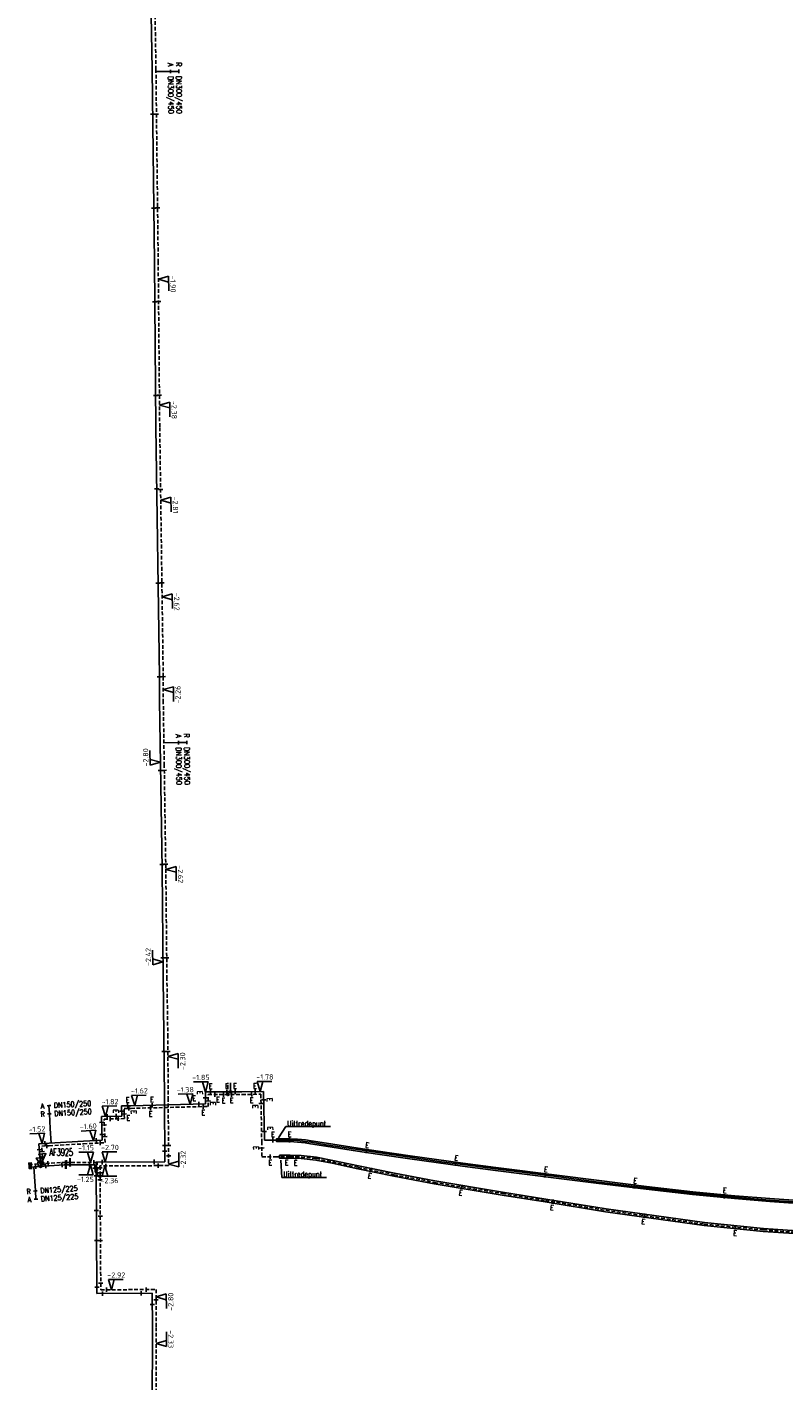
# Model space of a CAD drawing. Header units: millimetres. Extents: x 0 to 118318689, y 0 to 490460760.
# Tile 58 of 117: x 117740753 to 117869915, y 485829882 to 486061042. Entities that reach past the tile are written whole.
import ezdxf
from ezdxf.enums import TextEntityAlignment as Align

# ---------------------------------------------------------------- set-up
doc = ezdxf.new("R2010")
doc.units = ezdxf.units.MM
doc.header["$LTSCALE"] = 200
doc.linetypes.add('HIDDEN2', pattern=[4.7625, 3.175, -1.5875])
doc.layers.get('0').update_dxf_attribs({"color": 8})
for name, color, linetype in [('WT-C-AFSLUITER', 7, 'Continuous'), ('WT-C-mof', 7, 'Continuous'), ('WT-C-tstuk', 7, 'Continuous'), ('WT-C-VERLOOP', 7, 'Continuous'), ('WT-I-diam', 7, 'Continuous'), ('WT-I-info', 7, 'Continuous'), ('WT-I-NAP', 7, 'Continuous'), ('WT-L-aanvoer', 6, 'Continuous'), ('WT-L-MANTELBUIS', 6, 'Continuous'), ('WT-L-retour', 6, 'HIDDEN2')]:
    doc.layers.add(name, color=color, linetype=linetype)
doc.styles.add('DIN17', font='ROMANS.SHX', dxfattribs={"width": 0.9})
doc.styles.add('ISOCP', font='ISOCP.SHX')

# ---------------------------------------------------------------- blocks, each defined once
blk = doc.blocks.new('LR-mof')
at = {"color": 0, "linetype": 'ByBlock', "lineweight": -2}
blk.add_line((0, -0.75), (0, 0.75), dxfattribs=at)
blk = doc.blocks.new('nap1')
at = {"color": 0, "linetype": 'Continuous'}
for p, q in [((-1, 3.5), (0, 0)), ((-1, 3.5), (4, 3.5)), ((1, 3.5), (0, 0))]:
    blk.add_line(p, q, dxfattribs=at)
at = {"color": 0, "linetype": 'Continuous', "style": 'ISOCP'}
for tag, p in [('*1', (1.7, 5)), ('*2', (4, 1.5))]:
    blk.add_attdef(tag, text='', height=1.8, dxfattribs=at).set_placement(p, align=Align.MIDDLE)
blk = doc.blocks.new('nap2')
at = {"color": 0, "linetype": 'Continuous'}
for p, q in [((1, 3.5), (-4, 3.5)), ((-1, 3.5), (0, 0)), ((1, 3.5), (0, 0))]:
    blk.add_line(p, q, dxfattribs=at)
at = {"color": 0, "linetype": 'Continuous', "style": 'ISOCP'}
for tag, p in [('*1', (-1.5, 5)), ('*2', (-4, 1.5))]:
    blk.add_attdef(tag, text='', height=1.8, dxfattribs=at).set_placement(p, align=Align.MIDDLE)
blk = doc.blocks.new('LR-tsb')
blk.add_circle((0, 0), 0.375)
blk = doc.blocks.new('LR-smof')
at = {"color": 0, "linetype": 'ByBlock', "lineweight": -2}
blk.add_lwpolyline([(1, 0.5), (0, 0.5), (0, -0.5), (1, -0.5)], dxfattribs=at)
blk = doc.blocks.new('LR-VERL')
at = {"color": 0, "linetype": 'ByBlock', "lineweight": -2}
blk.add_lwpolyline([(1.08, 0), (-1.08, -1.25), (-1.08, 1.25)], close=True, dxfattribs=at)
blk = doc.blocks.new('LR-mofD')
at = {"color": 0, "linetype": 'ByBlock', "lineweight": -2}
blk.add_line((0, -0.75), (0, 0.75), dxfattribs=at)
at = {"color": 1, "linetype": 'ByBlock', "lineweight": -3, "style": 'DIN17', "width": 0.9}
blk.add_attdef('*1', text='', height=1.8, dxfattribs=at).set_placement((0, 2), align=Align.MIDDLE)
blk = doc.blocks.new('LR-AFS')
at = {"color": 0, "lineweight": -3, "const_width": 0.7}
blk.add_lwpolyline([(0, -1.5), (0, 1.5)], dxfattribs=at)
at = {"color": 7, "linetype": 'ByBlock', "lineweight": -2, "style": 'DIN17', "width": 0.9}
blk.add_attdef('*1', text='', height=2.5, dxfattribs=at).set_placement((0, 5), align=Align.MIDDLE)
at = {"color": 0, "linetype": 'ByBlock', "lineweight": -2, "style": 'DIN17', "width": 0.3, "flags": 1}
for tag, p in [('*2', (2.5, 1.5)), ('OCODE', (-7.5, -2.5)), ('ST', (-7.5, -5)), ('VCODE', (-2.5, -5)), ('NCODE', (-2.5, -2.5)), ('NIVO', (2.5, -5)), ('BC', (2.5, -2.5)), ('IMM', (7.5, -5)), ('RK', (7.5, -2.5)), ('VERTR', (-7.5, -10)), ('FABR', (-7.5, -7.5)), ('OPBLEN', (-2.5, -10)), ('TYPE', (-2.5, -7.5)), ('OPBOUW', (2.5, -7.5)), ('HULPST', (2.5, -10)), ('VERLSP', (7.5, -10)), ('BEDIEN', (7.5, -7.5)), ('BORDL', (-7.5, -15)), ('DEKM', (-7.5, -12.5)), ('PDATUM', (-2.5, -12.5)), ('BORDX', (-2.5, -15)), ('BORDY', (2.5, -15)), ('OPM', (2.5, -12.5)), ('BORDZ', (7.5, -15)), ('BORD', (7.5, -12.5))]:
    blk.add_attdef(tag, text='', height=1.8, dxfattribs=at).set_placement(p, align=Align.MIDDLE)
blk = doc.blocks.new('LR-DIAB2')
at = {"color": 0, "linetype": 'Continuous', "lineweight": -3}
blk.add_line((0, 5), (0, 7.8), dxfattribs=at)
at = {"color": 0, "lineweight": -3}
blk.add_line((0, 0), (0, 5), dxfattribs=at)
for points in [[(0.61, 7.8), (0, 7.8), (-0.61, 7.8)], [(0.61, 5), (0, 5), (-0.61, 5)]]:
    blk.add_lwpolyline(points, dxfattribs=at)
at = {"color": 1, "lineweight": -3, "style": 'DIN17', "width": 0.9}
for tag, p in [('*1', (-1.61, 7.8)), ('*2', (-1.61, 5.02))]:
    blk.add_attdef(tag, text='', height=1.8, dxfattribs=at).set_placement(p, align=Align.MIDDLE_RIGHT)
for tag, p in [('*11', (1.61, 7.8)), ('*12', (1.61, 5))]:
    blk.add_attdef(tag, text='', height=1.8, dxfattribs=at).set_placement(p, align=Align.MIDDLE_LEFT)
blk = doc.blocks.new('LR-DIAO2')
at = {"color": 0, "lineweight": -3}
blk.add_line((0, 0), (0, -5), dxfattribs=at)
at = {"color": 0, "linetype": 'Continuous', "lineweight": -3}
blk.add_line((0, -5), (0, -7.8), dxfattribs=at)
at = {"color": 0, "lineweight": -3}
for points in [[(0.61, -5), (0, -5), (-0.61, -5)], [(0.61, -7.8), (0, -7.8), (-0.61, -7.8)]]:
    blk.add_lwpolyline(points, dxfattribs=at)
at = {"color": 1, "lineweight": -3, "style": 'DIN17', "width": 0.9}
for tag, p in [('*1', (-1.61, -5)), ('*2', (-1.61, -7.78))]:
    blk.add_attdef(tag, text='', height=1.8, dxfattribs=at).set_placement(p, align=Align.MIDDLE_RIGHT)
for tag, p in [('*11', (1.61, -5)), ('*12', (1.61, -7.8))]:
    blk.add_attdef(tag, text='', height=1.8, dxfattribs=at).set_placement(p, align=Align.MIDDLE_LEFT)

msp = doc.modelspace()

# ---------------------------------------------------------------- linework, layer by layer
at = {"layer": 'WT-I-diam'}
for p, q in [((117744843, 485870500), (117744704, 485872996)), ((117741899, 485866447), (117742009, 485864805))]:
    msp.add_line(p, q, dxfattribs=at)
at = {"layer": 'WT-I-info'}
for p, q in [((117784909, 485873306), (117783661, 485871388)), ((117792550, 485873306), (117784909, 485873306)), ((117784234, 485864636), (117784037, 485867576)), ((117791876, 485864636), (117784234, 485864636))]:
    msp.add_line(p, q, dxfattribs=at)
at = {"layer": 'WT-L-aanvoer', "lineweight": -3}
for p, q in [((117762093, 486053792), (117761576, 486086345)), ((117762480, 486020839), (117762093, 486053792)), ((117762735, 485992781), (117762480, 486020839)), ((117763337, 485950119), (117762735, 485992781)), ((117763337, 485950119), (117763341, 485946057)), ((117763341, 485946057), (117763506, 485935192)), ((117763506, 485935192), (117763778, 485917268)), ((117763778, 485917268), (117763964, 485898802)), ((117763964, 485898802), (117764117, 485888963)), ((117764117, 485888963), (117764183, 485878193)), ((117764183, 485878193), (117764250, 485867298)), ((117764250, 485867298), (117752541, 485867226)), ((117752541, 485867226), (117752679, 485844781)), ((117747361, 485866797), (117747105, 485866796)), ((117752330, 485866805), (117747361, 485866797)), ((117752348, 485865629), (117752330, 485866805)), ((117752551, 485865630), (117752348, 485865629)), ((117752679, 485844781), (117762108, 485844839)), ((117762108, 485844839), (117762144, 485839028)), ((117762144, 485839028), (117762080, 485816830))]:
    msp.add_line(p, q, dxfattribs=at)
at = {"layer": 'WT-L-aanvoer'}
for p, q in [((117771190, 485879214), (117777428, 485879252)), ((117771224, 485877184), (117771190, 485879214)), ((117775480, 485879240), (117775482, 485880776)), ((117777428, 485879252), (117781094, 485879275)), ((117781094, 485879275), (117781242, 485870979)), ((117756852, 485876842), (117758481, 485876870)), ((117756904, 485875107), (117756852, 485876842)), ((117758481, 485876870), (117771224, 485877184)), ((117753436, 485875018), (117756904, 485875107)), ((117753589, 485870988), (117753436, 485875018)), ((117742766, 485870384), (117744499, 485870481)), ((117742994, 485867438), (117742766, 485870384)), ((117744499, 485870481), (117750362, 485870808)), ((117750362, 485870808), (117753589, 485870988)), ((117781242, 485870979), (117783471, 485870991)), ((117783471, 485870991), (117785166, 485870995)), ((117785166, 485870995), (117785651, 485870991)), ((117785651, 485870991), (117786895, 485870914)), ((117786895, 485870914), (117788216, 485870773)), ((117788216, 485870773), (117789179, 485870631)), ((117789179, 485870631), (117791791, 485870206)), ((117791791, 485870206), (117797206, 485869376)), ((117743065, 485866525), (117742994, 485867438)), ((117797206, 485869376), (117800617, 485868867)), ((117800617, 485868867), (117806094, 485868071)), ((117806094, 485868071), (117811468, 485867316)), ((117811468, 485867316), (117815102, 485866820)), ((117741096, 485866393), (117747105, 485866796)), ((117815102, 485866820), (117820701, 485866079)), ((117820701, 485866079), (117831104, 485864759)), ((117831104, 485864759), (117837899, 485863893)), ((117837899, 485863893), (117846425, 485862843)), ((117846425, 485862843), (117854335, 485861937)), ((117854335, 485861937), (117861513, 485861254)), ((117861513, 485861254), (117867505, 485860756)), ((117867505, 485860756), (117872325, 485860427))]:
    msp.add_line(p, q, dxfattribs=at)
at = {"layer": 'WT-L-MANTELBUIS'}
for p, q in [((117810315, 485864022), (117821907, 485862114)), ((117821907, 485862114), (117829267, 485860932)), ((117829267, 485860932), (117839567, 485859262)), ((117839567, 485859262), (117856354, 485856908))]:
    msp.add_line(p, q, dxfattribs=at)
for points in [[(117872310, 485860178), (117867486, 485860506), (117861491, 485861005), (117854309, 485861689), (117846396, 485862595), (117837868, 485863645), (117831072, 485864511), (117820669, 485865831), (117815068, 485866572), (117806059, 485867824), (117800580, 485868620), (117797169, 485869129), (117791751, 485869959), (117789141, 485870384), (117788185, 485870525), (117786874, 485870665), (117785642, 485870741), (117785165, 485870745), (117783341, 485870741), (117783340, 485871241), (117785166, 485871245), (117785660, 485871241), (117786916, 485871163), (117788248, 485871021), (117789217, 485870879), (117791830, 485870453), (117797244, 485869623), (117800653, 485869114), (117806129, 485868319), (117815136, 485867068), (117820733, 485866327), (117831135, 485865007), (117837930, 485864141), (117846455, 485863091), (117854361, 485862186), (117861536, 485861503), (117867524, 485861005), (117872340, 485860677)], [(117881208, 485854400), (117866403, 485855405), (117856289, 485856412), (117839492, 485858768), (117829187, 485860438), (117821827, 485861620), (117810230, 485863529), (117803340, 485864850), (117797189, 485866103), (117792826, 485867034), (117790043, 485867596), (117787510, 485867863), (117785646, 485867912), (117783839, 485867916), (117783840, 485868416), (117785653, 485868412), (117787543, 485868362), (117790119, 485868091), (117792928, 485867524), (117797291, 485866592), (117803437, 485865341), (117810321, 485864021)], [(117856344, 485856909), (117866445, 485855904), (117881232, 485854900)]]:
    msp.add_lwpolyline(points, dxfattribs=at)
at = {"layer": 'WT-L-retour', "lineweight": -3}
for p, q in [((117762743, 486053801), (117762226, 486086355)), ((117763130, 486020846), (117762743, 486053801)), ((117763385, 485992788), (117763130, 486020846)), ((117763987, 485950128), (117763385, 485992788)), ((117763987, 485950128), (117763991, 485946062)), ((117763991, 485946062), (117764156, 485935202)), ((117764156, 485935202), (117764428, 485917276)), ((117764428, 485917276), (117764614, 485898810)), ((117764614, 485898810), (117764767, 485888970)), ((117764767, 485888970), (117764833, 485878197)), ((117764833, 485878197), (117764904, 485866652)), ((117748099, 485867198), (117746710, 485867196)), ((117752724, 485867205), (117748099, 485867198)), ((117752760, 485864843), (117752724, 485867205)), ((117753206, 485864846), (117752760, 485864843)), ((117764904, 485866652), (117753195, 485866580)), ((117753195, 485866580), (117753325, 485845435)), ((117753325, 485845435), (117762754, 485845493)), ((117762754, 485845493), (117762794, 485839029)), ((117762794, 485839029), (117762730, 485816830))]:
    msp.add_line(p, q, dxfattribs=at)
at = {"layer": 'WT-L-retour'}
for p, q in [((117771647, 485878766), (117777431, 485878802)), ((117771681, 485876745), (117771647, 485878766)), ((117775030, 485878787), (117775032, 485880776)), ((117777431, 485878802), (117780652, 485878822)), ((117780652, 485878822), (117780795, 485870773)), ((117757315, 485876400), (117758490, 485876420)), ((117757367, 485874669), (117757315, 485876400)), ((117758490, 485876420), (117771681, 485876745)), ((117753903, 485874579), (117757367, 485874669)), ((117754055, 485870563), (117753903, 485874579)), ((117743251, 485869961), (117744524, 485870032)), ((117743395, 485868099), (117743251, 485869961)), ((117744524, 485870032), (117750387, 485870359)), ((117750387, 485870359), (117754055, 485870563)), ((117780795, 485870773), (117780842, 485868157)), ((117741067, 485866817), (117746710, 485867196)), ((117743481, 485866979), (117743395, 485868099)), ((117780842, 485868157), (117783086, 485868168)), ((117783086, 485868168), (117785650, 485868162)), ((117785650, 485868162), (117787526, 485868112)), ((117787526, 485868112), (117790081, 485867844)), ((117790081, 485867844), (117792877, 485867279)), ((117792877, 485867279), (117797240, 485866348)), ((117797240, 485866348), (117803388, 485865095)), ((117803388, 485865095), (117810274, 485863775)), ((117810274, 485863775), (117821867, 485861867)), ((117821867, 485861867), (117829227, 485860685)), ((117829227, 485860685), (117839530, 485859015)), ((117839530, 485859015), (117856319, 485856660)), ((117856319, 485856660), (117866424, 485855655)), ((117866424, 485855655), (117881220, 485854650))]:
    msp.add_line(p, q, dxfattribs=at)

# ---------------------------------------------------------------- block references
at = {"layer": 'WT-C-AFSLUITER', "linetype": 'Continuous'}
ref = msp.add_blockref('LR-AFS', (117747361, 485866797), dxfattribs=dict(at, xscale=500.0000000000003, yscale=500.0000000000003, zscale=500.0000000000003, rotation=0.091799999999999))
ref.add_attrib('*1', 'AF3925', dxfattribs={"layer": '0', "color": 7, "linetype": 'ByBlock', "lineweight": -2, "height": 1250, "rotation": 0.0918, "style": 'DIN17', "width": 0.65}).set_placement((117746570, 485868921), align=Align.MIDDLE)
at = {"layer": 'WT-C-AFSLUITER', "linetype": 'Continuous', "xscale": 500.0000000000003, "yscale": 500.0000000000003, "zscale": 500.0000000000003, "rotation": 0.091799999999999}
msp.add_blockref('LR-AFS', (117748099, 485867198), dxfattribs=at)
at = {"layer": 'WT-C-mof', "linetype": 'Continuous', "lineweight": -3}
for p, xscale, yscale, zscale, rotation in [((117762182, 486046184), 499.9999999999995, 499.9999999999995, 499.9999999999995, 270.6732), ((117762833, 486046165), 499.9999999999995, 499.9999999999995, 499.9999999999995, 270.6732), ((117762371, 486030099), 499.9999999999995, 499.9999999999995, 499.9999999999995, 270.6732), ((117763020, 486030191), 499.9999999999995, 499.9999999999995, 499.9999999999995, 270.6732), ((117762541, 486014111), 499.9999999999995, 499.9999999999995, 499.9999999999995, 270.52), ((117763191, 486014181), 499.9999999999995, 499.9999999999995, 499.9999999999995, 270.52), ((117762687, 485998118), 499.9999999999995, 499.9999999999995, 499.9999999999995, 270.52), ((117763336, 485998171), 499.9999999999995, 499.9999999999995, 499.9999999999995, 270.52), ((117762884, 485982221), 499.9999999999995, 499.9999999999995, 499.9999999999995, 270.8081), ((117763536, 485982089), 499.9999999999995, 499.9999999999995, 499.9999999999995, 270.8081), ((117763111, 485966088), 499.9999999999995, 499.9999999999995, 499.9999999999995, 270.8081), ((117763760, 485966172), 499.9999999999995, 499.9999999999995, 499.9999999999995, 270.8081), ((117763337, 485950119), 499.9999999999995, 499.9999999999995, 499.9999999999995, 270.8081), ((117763987, 485950128), 499.9999999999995, 499.9999999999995, 499.9999999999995, 270.8081), ((117763522, 485934115), 500, 500, 500, 270.8705), ((117764172, 485934136), 500, 500, 500, 270.8705), ((117763766, 485918077), 500, 500, 500, 270.8705), ((117764416, 485918122), 500, 500, 500, 270.8705), ((117763931, 485902105), 499.999999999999, 499.999999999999, 499.999999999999, 270.5749), ((117764580, 485902122), 499.999999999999, 499.999999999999, 499.999999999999, 270.5749), ((117764134, 485886116), 500, 500, 500, 270.3512), ((117764784, 485886137), 500, 500, 500, 270.3512), ((117764233, 485870078), 500, 500, 500, 270.3512), ((117764883, 485870087), 500, 500, 500, 270.3512), ((117751395, 485866803), 500.0000000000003, 500.0000000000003, 500.0000000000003, 0.09179999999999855), ((117752160, 485867205), 500.0000000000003, 500.0000000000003, 500.0000000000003, 0.09179999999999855), ((117753566, 485867232), 500, 500, 500, 0.3512), ((117762458, 485867287), 500, 500, 500, 0.3512), ((117764239, 485869113), 500, 500, 500, 270.3512), ((117764893, 485868340), 500, 500, 500, 270.3512), ((117752339, 485866191), 500, 500, 500, 270.8636), ((117752548, 485866179), 500, 500, 500, 270.3512), ((117752556, 485864912), 500, 500, 500, 270.3512), ((117752738, 485866271), 500, 500, 500, 270.8636), ((117753202, 485865409), 500, 500, 500, 270.3512), ((117754212, 485866586), 500, 500, 500, 0.3512), ((117763124, 485866641), 500, 500, 500, 0.3512), ((117753210, 485864199), 500, 500, 500, 270.3512), ((117752592, 485858979), 500, 500, 500, 270.3512), ((117753248, 485858038), 500, 500, 500, 270.3512), ((117752623, 485853859), 500, 500, 500, 270.3512), ((117753273, 485853830), 500, 500, 500, 270.3512), ((117753318, 485846597), 500, 500, 500, 270.3512), ((117752672, 485845881), 500, 500, 500, 270.3512), ((117753642, 485844787), 500, 500, 500, 0.3512), ((117754293, 485845441), 500, 500, 500, 0.3512), ((117760231, 485844827), 500, 500, 500, 0.3512), ((117761063, 485845482), 500, 500, 500, 0.3512), ((117762120, 485842940), 500, 500, 500, 270.3512), ((117762765, 485843702), 500, 500, 500, 270.3512)]:
    msp.add_blockref('LR-mof', p, dxfattribs=dict(at, xscale=xscale, yscale=yscale, zscale=zscale, rotation=rotation))
at = {"layer": 'WT-C-mof', "linetype": 'Continuous'}
ref = msp.add_blockref('LR-mofD', (117770056, 485877155), dxfattribs=dict(at, xscale=500.0000000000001, yscale=500.0000000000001, zscale=500.0000000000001, rotation=1.4105))
ref.add_attrib('*1', 'E', dxfattribs={"layer": '0', "color": 1, "linetype": 'ByBlock', "lineweight": -3, "height": 900, "rotation": 1.4105, "style": 'DIN17', "width": 0.9}).set_placement((117769265, 485878155), align=Align.MIDDLE)
ref = msp.add_blockref('LR-mofD', (117771206, 485878233), dxfattribs=dict(at, xscale=500.0000000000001, yscale=500.0000000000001, zscale=500.0000000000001, rotation=90.96129999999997))
ref.add_attrib('*1', 'E', dxfattribs={"layer": '0', "color": 1, "linetype": 'ByBlock', "lineweight": -3, "height": 900, "rotation": 270.9613, "style": 'DIN17', "width": 0.9}).set_placement((117770207, 485879087), align=Align.MIDDLE)
for p, xscale, yscale, zscale, rotation in [((117772063, 485879219), 499.9999999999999, 499.9999999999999, 499.9999999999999, 0.3536), ((117774853, 485879236), 499.9999999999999, 499.9999999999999, 499.9999999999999, 0.3536), ((117776252, 485879245), 499.9999999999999, 499.9999999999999, 499.9999999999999, 0.3536), ((117779655, 485879266), 499.9999999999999, 499.9999999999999, 499.9999999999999, 0.3536), ((117757916, 485876860), 500.0000000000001, 500.0000000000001, 500.0000000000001, 0.9613000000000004), ((117762099, 485876959), 500.0000000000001, 500.0000000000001, 500.0000000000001, 1.4105), ((117781119, 485877870), 500, 500, 500, 271.0223), ((117782715, 485870987), 499.9999999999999, 499.9999999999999, 499.9999999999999, 0.3265999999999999), ((117785546, 485870992), 500, 500, 500, 359.6049), ((117798662, 485869159), 499.9999999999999, 499.9999999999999, 499.9999999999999, 351.5098), ((117813895, 485866985), 500.0000000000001, 500.0000000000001, 500.0000000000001, 352.2274), ((117829157, 485865006), 500.0000000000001, 500.0000000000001, 500.0000000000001, 352.7697000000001), ((117844432, 485863089), 500, 500, 500, 352.9786), ((117859727, 485861424), 500, 500, 500, 354.5621)]:
    msp.add_blockref('LR-mofD', p, dxfattribs=dict(at, xscale=xscale, yscale=yscale, zscale=zscale, rotation=rotation)).add_auto_attribs({'*1': 'E'})
ref = msp.add_blockref('LR-mofD', (117772781, 485878773), dxfattribs=dict(at, xscale=499.9999999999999, yscale=499.9999999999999, zscale=499.9999999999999, rotation=180.3536))
ref.add_attrib('*1', 'E', dxfattribs={"layer": '0', "color": 1, "linetype": 'ByBlock', "lineweight": -3, "height": 900, "rotation": 0.3536, "style": 'DIN17', "width": 0.9}).set_placement((117773339, 485877932), align=Align.MIDDLE)
ref = msp.add_blockref('LR-mofD', (117774262, 485878783), dxfattribs=dict(at, xscale=499.9999999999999, yscale=499.9999999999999, zscale=499.9999999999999, rotation=180.3536))
ref.add_attrib('*1', 'E', dxfattribs={"layer": '0', "color": 1, "linetype": 'ByBlock', "lineweight": -3, "height": 900, "rotation": 0.3536, "style": 'DIN17', "width": 0.9}).set_placement((117774269, 485877783), align=Align.MIDDLE)
ref = msp.add_blockref('LR-mofD', (117775655, 485878791), dxfattribs=dict(at, xscale=499.9999999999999, yscale=499.9999999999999, zscale=499.9999999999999, rotation=180.3536))
ref.add_attrib('*1', 'E', dxfattribs={"layer": '0', "color": 1, "linetype": 'ByBlock', "lineweight": -3, "height": 900, "rotation": 0.3536, "style": 'DIN17', "width": 0.9}).set_placement((117775661, 485877791), align=Align.MIDDLE)
ref = msp.add_blockref('LR-mofD', (117779080, 485878812), dxfattribs=dict(at, xscale=499.9999999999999, yscale=499.9999999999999, zscale=499.9999999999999, rotation=180.3536))
ref.add_attrib('*1', 'E', dxfattribs={"layer": '0', "color": 1, "linetype": 'ByBlock', "lineweight": -3, "height": 900, "rotation": 0.3536, "style": 'DIN17', "width": 0.9}).set_placement((117779087, 485877812), align=Align.MIDDLE)
ref = msp.add_blockref('LR-mofD', (117758120, 485876414), dxfattribs=dict(at, xscale=500.0000000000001, yscale=500.0000000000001, zscale=500.0000000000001, rotation=180.9613))
ref.add_attrib('*1', 'E', dxfattribs={"layer": '0', "color": 1, "linetype": 'ByBlock', "lineweight": -3, "height": 900, "rotation": 0.9613, "style": 'DIN17', "width": 0.9}).set_placement((117758026, 485874807), align=Align.MIDDLE)
ref = msp.add_blockref('LR-mofD', (117761815, 485876502), dxfattribs=dict(at, xscale=500.0000000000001, yscale=500.0000000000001, zscale=500.0000000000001, rotation=181.4105))
ref.add_attrib('*1', 'E', dxfattribs={"layer": '0', "color": 1, "linetype": 'ByBlock', "lineweight": -3, "height": 900, "rotation": 1.4105, "style": 'DIN17', "width": 0.9}).set_placement((117761840, 485875502), align=Align.MIDDLE)
ref = msp.add_blockref('LR-mofD', (117770814, 485876723), dxfattribs=dict(at, xscale=500.0000000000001, yscale=500.0000000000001, zscale=500.0000000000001, rotation=181.4105))
ref.add_attrib('*1', 'E', dxfattribs={"layer": '0', "color": 1, "linetype": 'ByBlock', "lineweight": -3, "height": 900, "rotation": 1.4105, "style": 'DIN17', "width": 0.9}).set_placement((117770839, 485875724), align=Align.MIDDLE)
ref = msp.add_blockref('LR-mofD', (117771665, 485877677), dxfattribs=dict(at, xscale=500.0000000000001, yscale=500.0000000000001, zscale=500.0000000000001, rotation=270.9613))
ref.add_attrib('*1', 'E', dxfattribs={"layer": '0', "color": 1, "linetype": 'ByBlock', "lineweight": -3, "height": 900, "rotation": 270.9613, "style": 'DIN17', "width": 0.9}).set_placement((117772460, 485877223), align=Align.MIDDLE)
ref = msp.add_blockref('LR-mofD', (117780680, 485877241), dxfattribs=dict(at, xscale=500, yscale=500, zscale=500, rotation=91.02229999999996))
ref.add_attrib('*1', 'E', dxfattribs={"layer": '0', "color": 1, "linetype": 'ByBlock', "lineweight": -3, "height": 900, "rotation": 271.0223, "style": 'DIN17', "width": 0.9}).set_placement((117779680, 485876703), align=Align.MIDDLE)
for name, p, xscale, yscale, zscale, rotation in [('LR-mof', (117754409, 485875043), 500.0000000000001, 500.0000000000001, 500.0000000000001, 1.479799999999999), ('LR-mof', (117754928, 485874606), 500.0000000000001, 500.0000000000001, 500.0000000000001, 1.479799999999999), ('LR-mof', (117755954, 485875083), 500.0000000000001, 500.0000000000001, 500.0000000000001, 1.479799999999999), ('LR-mof', (117756315, 485874642), 500.0000000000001, 500.0000000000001, 500.0000000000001, 1.479799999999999), ('LR-mof', (117753474, 485874022), 500.0000000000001, 500.0000000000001, 500.0000000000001, 272.1678), ('LR-mof', (117753552, 485871967), 500.0000000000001, 500.0000000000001, 500.0000000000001, 272.1678), ('LR-mof', (117753941, 485873577), 500.0000000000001, 500.0000000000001, 500.0000000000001, 272.1678), ('LR-mof', (117743790, 485870441), 500.0000000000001, 500.0000000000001, 500.0000000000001, 3.192499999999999), ('LR-mof', (117744073, 485870006), 500.0000000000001, 500.0000000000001, 500.0000000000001, 3.192499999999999), ('LR-mof', (117752579, 485870932), 500.0000000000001, 500.0000000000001, 500.0000000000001, 3.192499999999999), ('LR-mof', (117753224, 485870517), 500.0000000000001, 500.0000000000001, 500.0000000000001, 3.192499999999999), ('LR-mof', (117754017, 485871579), 500.0000000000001, 500.0000000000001, 500.0000000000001, 272.1678), ('LR-mof', (117742847, 485869347), 500, 500, 500, 274.4246), ('LR-mof', (117742622, 485866921), 500, 500, 500, 3.845300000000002), ('LR-mof', (117743325, 485869002), 500, 500, 500, 274.4246), ('LR-mof', (117744319, 485867035), 500, 500, 500, 3.845300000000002), ('LR-mof', (117746725, 485866771), 500, 500, 500, 3.845300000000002), ('LR-mof', (117747498, 485867197), 500.0000000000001, 500.0000000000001, 500.0000000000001, 0.0918), ('LR-smof', (117741067, 485866817), 500, 500, 500, 3.845300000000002), ('LR-smof', (117741096, 485866393), 500, 500, 500, 3.845300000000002), ('LR-mof', (117742238, 485866469), 500, 500, 500, 3.845300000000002), ('LR-mof', (117743931, 485866583), 500, 500, 500, 3.845300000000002), ('LR-mof', (117753195, 485866242), 500, 500, 500, 270)]:
    msp.add_blockref(name, p, dxfattribs=dict(at, xscale=xscale, yscale=yscale, zscale=zscale, rotation=rotation))
ref = msp.add_blockref('LR-mofD', (117756879, 485875945), dxfattribs=dict(at, xscale=500, yscale=500, zscale=500, rotation=91.70870000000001))
ref.add_attrib('*1', 'E', dxfattribs={"layer": '0', "color": 1, "linetype": 'ByBlock', "lineweight": -3, "height": 900, "rotation": 271.7087, "style": 'DIN17', "width": 0.9}).set_placement((117755879, 485875915), align=Align.MIDDLE)
ref = msp.add_blockref('LR-mofD', (117757344, 485875459), dxfattribs=dict(at, xscale=500, yscale=500, zscale=500, rotation=271.7087000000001))
ref.add_attrib('*1', 'E', dxfattribs={"layer": '0', "color": 1, "linetype": 'ByBlock', "lineweight": -3, "height": 900, "rotation": 271.7087, "style": 'DIN17', "width": 0.9}).set_placement((117758929, 485875781), align=Align.MIDDLE)
ref = msp.add_blockref('LR-mofD', (117781215, 485872478), dxfattribs=dict(at, xscale=500, yscale=500, zscale=500, rotation=271.0223))
ref.add_attrib('*1', 'E', dxfattribs={"layer": '0', "color": 1, "linetype": 'ByBlock', "lineweight": -3, "height": 900, "rotation": 271.0223, "style": 'DIN17', "width": 0.9}).set_placement((117782216, 485872995), align=Align.MIDDLE)
ref = msp.add_blockref('LR-mofD', (117780815, 485869656), dxfattribs=dict(at, xscale=500, yscale=500, zscale=500, rotation=91.02229999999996))
ref.add_attrib('*1', 'E', dxfattribs={"layer": '0', "color": 1, "linetype": 'ByBlock', "lineweight": -3, "height": 900, "rotation": 271.0223, "style": 'DIN17', "width": 0.9}).set_placement((117779816, 485869638), align=Align.MIDDLE)
at = {"layer": 'WT-C-mof', "xscale": 500, "yscale": 500, "zscale": 500, "rotation": 274.4246}
for p in [(117742994, 485867438), (117743395, 485868099)]:
    msp.add_blockref('LR-mof', p, dxfattribs=at)
at = {"layer": 'WT-C-mof', "linetype": 'Continuous'}
ref = msp.add_blockref('LR-mofD', (117782239, 485868164), dxfattribs=dict(at, xscale=499.9999999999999, yscale=499.9999999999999, zscale=499.9999999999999, rotation=180.2853))
ref.add_attrib('*1', 'E', dxfattribs={"layer": '0', "color": 1, "linetype": 'ByBlock', "lineweight": -3, "height": 900, "rotation": 0.2853, "style": 'DIN17', "width": 0.9}).set_placement((117782244, 485867164), align=Align.MIDDLE)
ref = msp.add_blockref('LR-mofD', (117785073, 485868164), dxfattribs=dict(at, xscale=500.0000000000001, yscale=500.0000000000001, zscale=500.0000000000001, rotation=179.8653))
ref.add_attrib('*1', 'E', dxfattribs={"layer": '0', "color": 1, "linetype": 'ByBlock', "lineweight": -3, "height": 900, "rotation": 359.8653, "style": 'DIN17', "width": 0.9}).set_placement((117785070, 485867164), align=Align.MIDDLE)
ref = msp.add_blockref('LR-mofD', (117786617, 485868136), dxfattribs=dict(at, xscale=499.9999999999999, yscale=499.9999999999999, zscale=499.9999999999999, rotation=178.4725))
ref.add_attrib('*1', 'E', dxfattribs={"layer": '0', "color": 1, "linetype": 'ByBlock', "lineweight": -3, "height": 900, "rotation": 358.4725, "style": 'DIN17', "width": 0.9}).set_placement((117786590, 485867137), align=Align.MIDDLE)
ref = msp.add_blockref('LR-mofD', (117799432, 485865901), dxfattribs=dict(at, xscale=499.9999999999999, yscale=499.9999999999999, zscale=499.9999999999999, rotation=168.4867))
ref.add_attrib('*1', 'E', dxfattribs={"layer": '0', "color": 1, "linetype": 'ByBlock', "lineweight": -3, "height": 900, "rotation": 348.4867, "style": 'DIN17', "width": 0.9}).set_placement((117799233, 485864921), align=Align.MIDDLE)
ref = msp.add_blockref('LR-mofD', (117814921, 485863010), dxfattribs=dict(at, xscale=499.9999999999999, yscale=499.9999999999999, zscale=499.9999999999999, rotation=170.6509))
ref.add_attrib('*1', 'E', dxfattribs={"layer": '0', "color": 1, "linetype": 'ByBlock', "lineweight": -3, "height": 900, "rotation": 350.6509, "style": 'DIN17', "width": 0.9}).set_placement((117814759, 485862024), align=Align.MIDDLE)
ref = msp.add_blockref('LR-mofD', (117830482, 485860482), dxfattribs=dict(at, xscale=500.0000000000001, yscale=500.0000000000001, zscale=500.0000000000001, rotation=170.793))
ref.add_attrib('*1', 'E', dxfattribs={"layer": '0', "color": 1, "linetype": 'ByBlock', "lineweight": -3, "height": 900, "rotation": 350.793, "style": 'DIN17', "width": 0.9}).set_placement((117830322, 485859495), align=Align.MIDDLE)
ref = msp.add_blockref('LR-mofD', (117846063, 485858099), dxfattribs=dict(at, xscale=500, yscale=500, zscale=500, rotation=172.0153))
ref.add_attrib('*1', 'E', dxfattribs={"layer": '0', "color": 1, "linetype": 'ByBlock', "lineweight": -3, "height": 900, "rotation": 352.0153, "style": 'DIN17', "width": 0.9}).set_placement((117845924, 485857109), align=Align.MIDDLE)
ref = msp.add_blockref('LR-mofD', (117861694, 485856125), dxfattribs=dict(at, xscale=500, yscale=500, zscale=500, rotation=174.3168))
ref.add_attrib('*1', 'E', dxfattribs={"layer": '0', "color": 1, "linetype": 'ByBlock', "lineweight": -3, "height": 900, "rotation": 354.3168, "style": 'DIN17', "width": 0.9}).set_placement((117861595, 485855130), align=Align.MIDDLE)
at = {"layer": 'WT-C-tstuk', "linetype": 'Continuous'}
for p, xscale, yscale, zscale, rotation in [((117775030, 485878787), 499.9999999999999, 499.9999999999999, 499.9999999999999, 89.9276), ((117775480, 485879240), 499.9999999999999, 499.9999999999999, 499.9999999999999, 89.9276), ((117743481, 485866979), 500.0000000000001, 500.0000000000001, 500.0000000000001, 94.42460000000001), ((117743065, 485866525), 500.0000000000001, 500.0000000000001, 500.0000000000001, 94.42460000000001), ((117752551, 485865630), 500.0000000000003, 500.0000000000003, 500.0000000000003, 180.3512), ((117753206, 485864846), 500.0000000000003, 500.0000000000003, 500.0000000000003, 180.3512)]:
    msp.add_blockref('LR-tsb', p, dxfattribs=dict(at, xscale=xscale, yscale=yscale, zscale=zscale, rotation=rotation))
at = {"layer": 'WT-C-VERLOOP', "linetype": 'Continuous', "xscale": 500, "yscale": 500, "zscale": 500, "rotation": 274.4246}
for p in [(117742994, 485867438), (117743395, 485868099)]:
    msp.add_blockref('LR-VERL', p, dxfattribs=at)
at = {"layer": 'WT-I-diam', "linetype": 'Continuous'}
for name, p, xscale, yscale, zscale, rotation, values in [('LR-DIAB2', (117762747, 486053432), 499.9999999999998, 499.9999999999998, 499.9999999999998, 270.6732348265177, {'*1': 'R', '*11': 'DN300/450', '*2': 'A', '*12': 'DN300/450'}), ('LR-DIAB2', (117764101, 485938834), 500, 500, 500, 270.8704841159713, {'*1': 'R', '*11': 'DN300/450', '*2': 'A', '*12': 'DN300/450'}), ('LR-DIAB2', (117744704, 485872996), 500, 500, 500, 3.192501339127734, {'*1': 'A', '*11': 'DN150/250', '*2': 'R', '*12': 'DN150/250'}), ('LR-DIAO2', (117742009, 485864805), 500, 500, 500, 3.845274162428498, {'*1': 'R', '*11': 'DN125/225', '*2': 'A', '*12': 'DN125/225'})]:
    msp.add_blockref(name, p, dxfattribs=dict(at, xscale=xscale, yscale=yscale, zscale=zscale, rotation=rotation)).add_auto_attribs(values)
at = {"layer": 'WT-I-NAP', "linetype": 'Continuous'}
ref = msp.add_blockref('nap1', (117763156, 486017992), dxfattribs=dict(at, xscale=500.0000000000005, yscale=500.0000000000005, zscale=500.0000000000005, rotation=270.5200208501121))
ref.add_attrib('*1', '-1.90', dxfattribs={"layer": '0', "color": 1, "linetype": 'Continuous', "height": 900, "rotation": 270.52002, "style": 'ISOCP'}).set_placement((117765664, 486017164), align=Align.MIDDLE)
ref = msp.add_blockref('nap1', (117763351, 485996495), dxfattribs=dict(at, xscale=499.9999999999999, yscale=499.9999999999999, zscale=499.9999999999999, rotation=270.5200208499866))
ref.add_attrib('*1', '-2.38', dxfattribs={"layer": '0', "color": 1, "linetype": 'Continuous', "height": 900, "rotation": 270.52002, "style": 'ISOCP'}).set_placement((117765859, 485995667), align=Align.MIDDLE)
ref = msp.add_blockref('nap1', (117763562, 485980248), dxfattribs=dict(at, xscale=500, yscale=500, zscale=500, rotation=270.8080830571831))
ref.add_attrib('*1', '-2.81', dxfattribs={"layer": '0', "color": 1, "linetype": 'Continuous', "height": 900, "rotation": 270.80808, "style": 'ISOCP'}).set_placement((117766074, 485979432), align=Align.MIDDLE)
ref = msp.add_blockref('nap1', (117763795, 485963749), dxfattribs=dict(at, xscale=499.9999999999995, yscale=499.9999999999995, zscale=499.9999999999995, rotation=270.8080830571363))
ref.add_attrib('*1', '-2.62', dxfattribs={"layer": '0', "color": 1, "linetype": 'Continuous', "height": 900, "rotation": 270.80808, "style": 'ISOCP'}).set_placement((117766306, 485962934), align=Align.MIDDLE)
ref = msp.add_blockref('nap1', (117763989, 485947911), dxfattribs=dict(at, xscale=500.0000000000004, yscale=500.0000000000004, zscale=500.0000000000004, rotation=270.0617985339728))
ref.add_attrib('*1', '-2.26', dxfattribs={"layer": '0', "color": 1, "linetype": 'Continuous', "height": 900, "rotation": 90.0618, "style": 'ISOCP'}).set_placement((117766490, 485947063), align=Align.MIDDLE)
ref = msp.add_blockref('nap1', (117763501, 485935540), dxfattribs=dict(at, xscale=500.0000000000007, yscale=500.0000000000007, zscale=500.0000000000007, rotation=90.87048411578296))
ref.add_attrib('*1', '-2.80', dxfattribs={"layer": '0', "color": 1, "linetype": 'Continuous', "height": 900, "rotation": 90.87048, "style": 'ISOCP'}).set_placement((117760988, 485936352), align=Align.MIDDLE)
ref = msp.add_blockref('nap1', (117764429, 485917227), dxfattribs=dict(at, xscale=500, yscale=500, zscale=500, rotation=270.5748995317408))
ref.add_attrib('*1', '-2.62', dxfattribs={"layer": '0', "color": 1, "linetype": 'Continuous', "height": 900, "rotation": 270.5749, "style": 'ISOCP'}).set_placement((117766937, 485916402), align=Align.MIDDLE)
ref = msp.add_blockref('nap1', (117763937, 485901443), dxfattribs=dict(at, xscale=499.9999999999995, yscale=499.9999999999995, zscale=499.9999999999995, rotation=90.5748995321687))
ref.add_attrib('*1', '-2.42', dxfattribs={"layer": '0', "color": 1, "linetype": 'Continuous', "height": 900, "rotation": 90.5749, "style": 'ISOCP'}).set_placement((117761429, 485902268), align=Align.MIDDLE)
ref = msp.add_blockref('nap1', (117764790, 485885299), dxfattribs=dict(at, xscale=500.0000000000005, yscale=500.0000000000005, zscale=500.0000000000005, rotation=270.3512184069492))
ref.add_attrib('*1', '-2.30', dxfattribs={"layer": '0', "color": 1, "linetype": 'Continuous', "height": 900, "rotation": 90.35122, "style": 'ISOCP'}).set_placement((117767295, 485884464), align=Align.MIDDLE)
ref = msp.add_blockref('nap2', (117771190, 485879210), dxfattribs=dict(at, xscale=500.0000000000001, yscale=500.0000000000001, zscale=500.0000000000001, rotation=0.3535845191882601))
ref.add_attrib('*1', '-1.85', dxfattribs={"layer": '0', "color": 1, "linetype": 'Continuous', "height": 900, "rotation": 0.35358, "style": 'ISOCP'}).set_placement((117770424, 485881705), align=Align.MIDDLE)
ref = msp.add_blockref('nap1', (117780511, 485879271), dxfattribs=dict(at, xscale=499.9999999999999, yscale=499.9999999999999, zscale=499.9999999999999, rotation=0.3535845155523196))
ref.add_attrib('*1', '-1.78', dxfattribs={"layer": '0', "color": 1, "linetype": 'Continuous', "height": 900, "rotation": 0.35358, "style": 'ISOCP'}).set_placement((117781346, 485881776), align=Align.MIDDLE)
ref = msp.add_blockref('nap1', (117759137, 485876886), dxfattribs=dict(at, xscale=500, yscale=500, zscale=500, rotation=1.410536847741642))
ref.add_attrib('*1', '-1.62', dxfattribs={"layer": '0', "color": 1, "linetype": 'Continuous', "height": 900, "rotation": 1.41054, "style": 'ISOCP'}).set_placement((117759926, 485879406), align=Align.MIDDLE)
ref = msp.add_blockref('nap2', (117768559, 485877118), dxfattribs=dict(at, xscale=499.9999999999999, yscale=499.9999999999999, zscale=499.9999999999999, rotation=1.410536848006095))
ref.add_attrib('*1', '-1.38', dxfattribs={"layer": '0', "color": 1, "linetype": 'Continuous', "height": 900, "rotation": 1.41054, "style": 'ISOCP'}).set_placement((117767747, 485879599), align=Align.MIDDLE)
ref = msp.add_blockref('nap1', (117754121, 485875035), dxfattribs=dict(at, xscale=499.9999999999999, yscale=499.9999999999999, zscale=499.9999999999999, rotation=1.479797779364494))
ref.add_attrib('*1', '-1.82', dxfattribs={"layer": '0', "color": 1, "linetype": 'Continuous', "height": 900, "rotation": 1.4798, "style": 'ISOCP'}).set_placement((117754907, 485877556), align=Align.MIDDLE)
ref = msp.add_blockref('nap2', (117743336, 485870416), dxfattribs=dict(at, xscale=500.0000000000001, yscale=500.0000000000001, zscale=500.0000000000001, rotation=3.192501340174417))
ref.add_attrib('*1', '-1.52', dxfattribs={"layer": '0', "color": 1, "linetype": 'Continuous', "height": 900, "rotation": 3.1925, "style": 'ISOCP'}).set_placement((117742448, 485872870), align=Align.MIDDLE)
ref = msp.add_blockref('nap2', (117752083, 485870904), dxfattribs=dict(at, xscale=500.0000000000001, yscale=500.0000000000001, zscale=500.0000000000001, rotation=3.192501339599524))
ref.add_attrib('*1', '-1.60', dxfattribs={"layer": '0', "color": 1, "linetype": 'Continuous', "height": 900, "rotation": 3.1925, "style": 'ISOCP'}).set_placement((117751195, 485873358), align=Align.MIDDLE)
ref = msp.add_blockref('nap2', (117751568, 485867204), dxfattribs=dict(at, xscale=500, yscale=500, zscale=500, rotation=0.09178857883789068))
ref.add_attrib('*1', '-1.15', dxfattribs={"layer": '0', "color": 1, "linetype": 'Continuous', "height": 900, "rotation": 0.09179, "style": 'ISOCP'}).set_placement((117750814, 485869702), align=Align.MIDDLE)
ref = msp.add_blockref('nap1', (117754057, 485867235), dxfattribs=dict(at, xscale=500, yscale=500, zscale=500, rotation=0.3512184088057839))
ref.add_attrib('*1', '-2.70', dxfattribs={"layer": '0', "color": 1, "linetype": 'Continuous', "height": 900, "rotation": 0.35122, "style": 'ISOCP'}).set_placement((117754893, 485869741), align=Align.MIDDLE)
ref = msp.add_blockref('nap2', (117764902, 485866899), dxfattribs=dict(at, xscale=500, yscale=500, zscale=500, rotation=270.3512184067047))
ref.add_attrib('*1', '-2.32', dxfattribs={"layer": '0', "color": 1, "linetype": 'Continuous', "height": 900, "rotation": 90.35122, "style": 'ISOCP'}).set_placement((117767398, 485867665), align=Align.MIDDLE)
ref = msp.add_blockref('nap1', (117751554, 485866804), dxfattribs=dict(at, xscale=499.9999999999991, yscale=499.9999999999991, zscale=499.9999999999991, rotation=180.0917885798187))
ref.add_attrib('*1', '-1.25', dxfattribs={"layer": '0', "color": 1, "linetype": 'Continuous', "height": 900, "rotation": 0.09179, "style": 'ISOCP'}).set_placement((117750708, 485864302), align=Align.MIDDLE)
ref = msp.add_blockref('nap2', (117754042, 485866585), dxfattribs=dict(at, xscale=500.0000000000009, yscale=500.0000000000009, zscale=500.0000000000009, rotation=180.3512184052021))
ref.add_attrib('*1', '-2.36', dxfattribs={"layer": '0', "color": 1, "linetype": 'Continuous', "height": 900, "rotation": 0.35122, "style": 'ISOCP'}).set_placement((117754807, 485864090), align=Align.MIDDLE)
ref = msp.add_blockref('nap1', (117755147, 485845446), dxfattribs=dict(at, xscale=500, yscale=500, zscale=500, rotation=0.3512184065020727))
ref.add_attrib('*1', '-2.92', dxfattribs={"layer": '0', "color": 1, "linetype": 'Continuous', "height": 900, "rotation": 0.35122, "style": 'ISOCP'}).set_placement((117755982, 485847951), align=Align.MIDDLE)
ref = msp.add_blockref('nap1', (117762762, 485844243), dxfattribs=dict(at, xscale=500.0000000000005, yscale=500.0000000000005, zscale=500.0000000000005, rotation=270.3512184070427))
ref.add_attrib('*1', '-2.80', dxfattribs={"layer": '0', "color": 1, "linetype": 'Continuous', "height": 900, "rotation": 90.35122, "style": 'ISOCP'}).set_placement((117765267, 485843408), align=Align.MIDDLE)
ref = msp.add_blockref('nap2', (117762786, 485836273), dxfattribs=dict(at, xscale=499.9999999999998, yscale=499.9999999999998, zscale=499.9999999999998, rotation=269.8365856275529))
ref.add_attrib('*1', '-2.33', dxfattribs={"layer": '0', "color": 1, "linetype": 'Continuous', "height": 900, "rotation": 269.83659, "style": 'ISOCP'}).set_placement((117765288, 485837016), align=Align.MIDDLE)

# ---------------------------------------------------------------- texts
at = {"layer": 'WT-I-info', "style": 'DIN17', "width": 0.9}
for p in [(117785139, 485873406), (117784465, 485864736)]:
    msp.add_text('Uittredepunt', height=900, dxfattribs=at).set_placement(p)

doc.saveas('drawing.dxf')
